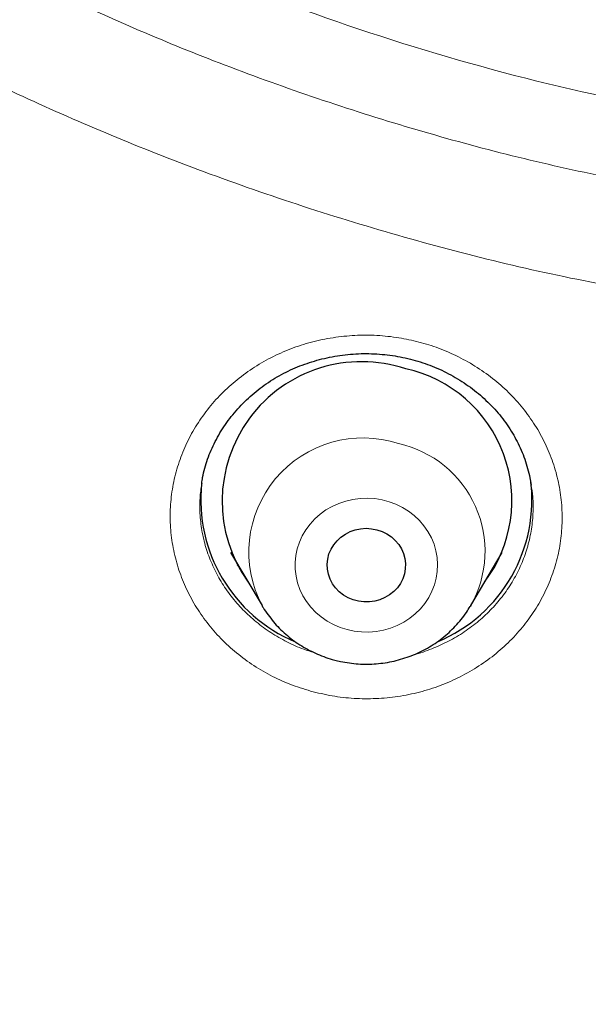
# Model space of a CAD drawing. Header units: millimetres. Extents: x 8 to 971, y 12 to 977.
# Tile 127 of 195: x 332 to 338, y 766 to 777. Entities that reach past the tile are written whole.
import ezdxf

# ---------------------------------------------------------------- set-up
doc = ezdxf.new("R2010")
doc.units = ezdxf.units.MM

msp = doc.modelspace()

# ---------------------------------------------------------------- linework, layer by layer
at = {"color": 7, "linetype": 'Continuous', "lineweight": 30}
for p, q in [((333.882, 771.787), (333.881, 771.779)), ((334.178, 771.078), (334.501, 770.532)), ((336.64, 770.532), (336.962, 771.078)), ((334.269, 770.925), (334.248, 770.946)), ((336.891, 770.942), (336.87, 770.923)), ((336.64, 770.532), (336.635, 770.524))]:
    msp.add_line(p, q, dxfattribs=at)
at = {"color": 252, "linetype": 'Continuous', "lineweight": 0}
for p, q in [((334.267, 770.928), (334.245, 770.95)), ((336.891, 770.943), (336.871, 770.924))]:
    msp.add_line(p, q, dxfattribs=at)
at = {"color": 252, "linetype": 'Continuous', "lineweight": 0, "flags": 128}
msp.add_lwpolyline([(335.373, 770.286), (335.447, 770.271), (335.521, 770.262), (335.596, 770.261), (335.671, 770.267), (335.745, 770.281), (335.817, 770.301), (335.887, 770.328), (335.953, 770.362), (336.015, 770.402), (336.072, 770.448), (336.124, 770.499), (336.17, 770.555), (336.21, 770.615), (336.243, 770.679), (336.268, 770.745), (336.287, 770.813), (336.298, 770.883), (336.301, 770.954), (336.296, 771.024), (336.284, 771.094), (336.264, 771.162), (336.237, 771.228), (336.202, 771.291), (336.161, 771.35), (336.114, 771.405), (336.061, 771.455), (336.003, 771.5), (335.94, 771.539), (335.873, 771.572), (335.803, 771.598), (335.731, 771.617), (335.657, 771.629), (335.582, 771.633), (335.507, 771.631), (335.432, 771.621), (335.359, 771.604), (335.288, 771.58), (335.221, 771.55), (335.156, 771.513), (335.097, 771.47), (335.042, 771.421), (334.993, 771.368), (334.95, 771.31), (334.914, 771.248), (334.884, 771.183), (334.862, 771.115), (334.847, 771.046), (334.84, 770.975), (334.841, 770.905), (334.85, 770.835), (334.866, 770.766), (334.889, 770.698), (334.92, 770.634), (334.958, 770.573), (335.002, 770.516), (335.052, 770.463), (335.108, 770.416), (335.169, 770.374), (335.234, 770.338), (335.302, 770.309), (335.373, 770.286)], dxfattribs=at)
at = {"color": 7, "linetype": 'Continuous', "lineweight": 30, "flags": 128}
msp.add_lwpolyline([(335.679, 771.311), (335.732, 771.293), (335.781, 771.269), (335.827, 771.238), (335.867, 771.201), (335.902, 771.16), (335.93, 771.115), (335.952, 771.066), (335.966, 771.015), (335.972, 770.963), (335.97, 770.91), (335.961, 770.858), (335.944, 770.808), (335.92, 770.76), (335.889, 770.716), (335.851, 770.677), (335.809, 770.643), (335.761, 770.615), (335.71, 770.593), (335.656, 770.578), (335.601, 770.57), (335.545, 770.57), (335.489, 770.577), (335.435, 770.591), (335.384, 770.613), (335.336, 770.64), (335.293, 770.674), (335.255, 770.713), (335.224, 770.756), (335.199, 770.803), (335.181, 770.853), (335.171, 770.905), (335.169, 770.958), (335.174, 771.01), (335.187, 771.062), (335.208, 771.111), (335.236, 771.156), (335.27, 771.198), (335.31, 771.235), (335.355, 771.266), (335.405, 771.291), (335.457, 771.309), (335.512, 771.321), (335.568, 771.325), (335.624, 771.321), (335.679, 771.311)], dxfattribs=at)
at = {"color": 7, "linetype": 'Continuous', "lineweight": 30}
for centre, radius, start, end in [((335.522, 771.604), 1.43, 71.5375, 215.4991), ((335.676, 771.608), 1.386, 323.02, 77.5267), ((335.687, 771.618), 1.581, 292.7856, 7.8488), ((335.455, 771.619), 1.582, 174.0416, 247.154)]:
    msp.add_arc(centre, radius, start, end, dxfattribs=at)
at = {"color": 252, "linetype": 'Continuous', "lineweight": 0}
for centre, radius, start, end in [((335.537, 771.08), 1.172, 71.9276, 207.9693), ((335.656, 771.09), 1.131, 330.4119, 77.5507)]:
    msp.add_arc(centre, radius, start, end, dxfattribs=at)
at = {"color": 7, "linetype": 'Continuous', "lineweight": 30}
for points, knots in [([(340.08, 755.314), (338.877, 755.42), (336.473, 755.633), (332.915, 756.297), (329.422, 757.208), (326.048, 758.376), (322.809, 759.778), (319.723, 761.402), (316.782, 763.249), (314.004, 765.307), (311.407, 767.563), (309.006, 770.004), (306.816, 772.614), (304.851, 775.377), (303.123, 778.277), (301.642, 781.296), (300.418, 784.414), (299.458, 787.613), (298.768, 790.873), (298.352, 794.173), (298.213, 797.494), (298.352, 800.816), (298.768, 804.116), (299.458, 807.376), (300.418, 810.575), (301.642, 813.693), (303.123, 816.712), (304.851, 819.612), (306.816, 822.375), (309.006, 824.985), (311.407, 827.426), (314.004, 829.682), (316.782, 831.74), (319.723, 833.586), (322.809, 835.21), (326.021, 836.602), (329.339, 837.752), (332.744, 838.655), (336.213, 839.303), (339.725, 839.694), (343.26, 839.824), (346.794, 839.694), (350.306, 839.303), (353.775, 838.655), (357.18, 837.752), (360.498, 836.602), (363.71, 835.21), (366.796, 833.586), (369.737, 831.74), (372.515, 829.682), (375.112, 827.426), (377.513, 824.985), (379.703, 822.375), (381.668, 819.612), (383.396, 816.712), (384.877, 813.693), (386.101, 810.575), (387.061, 807.376), (387.751, 804.116), (388.167, 800.816), (388.306, 797.494), (388.167, 794.173), (387.751, 790.873), (387.061, 787.613), (386.101, 784.414), (384.877, 781.296), (383.396, 778.277), (381.668, 775.377), (379.703, 772.614), (377.513, 770.004), (375.112, 767.563), (372.515, 765.307), (369.737, 763.249), (366.796, 761.402), (363.71, 759.778), (360.471, 758.376), (357.097, 757.208), (353.604, 756.297), (350.047, 755.633), (347.642, 755.42), (346.439, 755.314)], [0, 0, 0, 0, 0.013106, 0.026212, 0.039318, 0.052424, 0.065212, 0.078, 0.090788, 0.103576, 0.116364, 0.129151, 0.141939, 0.154727, 0.167515, 0.180303, 0.193091, 0.205879, 0.218667, 0.231454, 0.244242, 0.25703, 0.269818, 0.282606, 0.295394, 0.308182, 0.32097, 0.333758, 0.346545, 0.359333, 0.372121, 0.384909, 0.397697, 0.410485, 0.423273, 0.436061, 0.448848, 0.461636, 0.474424, 0.487212, 0.5, 0.512788, 0.525576, 0.538364, 0.551152, 0.563939, 0.576727, 0.589515, 0.602303, 0.615091, 0.627879, 0.640667, 0.653455, 0.666242, 0.67903, 0.691818, 0.704606, 0.717394, 0.730182, 0.74297, 0.755758, 0.768546, 0.781333, 0.794121, 0.806909, 0.819697, 0.832485, 0.845273, 0.858061, 0.870849, 0.883636, 0.896424, 0.909212, 0.922, 0.934788, 0.947576, 0.960682, 0.973788, 0.986894, 1, 1, 1, 1]), ([(333.882, 771.787), (333.885, 771.807), (333.893, 771.859), (333.914, 771.942), (333.942, 772.035), (333.978, 772.126), (334.02, 772.216), (334.069, 772.303), (334.124, 772.389), (334.184, 772.471), (334.251, 772.55), (334.323, 772.625), (334.399, 772.696), (334.48, 772.762), (334.566, 772.822), (334.654, 772.878), (334.746, 772.927), (334.84, 772.971), (334.938, 773.009), (335.038, 773.042), (335.141, 773.069), (335.247, 773.09), (335.353, 773.106), (335.461, 773.115), (335.57, 773.118), (335.678, 773.114), (335.785, 773.105), (335.891, 773.089), (335.996, 773.068), (336.098, 773.04), (336.198, 773.007), (336.295, 772.968), (336.391, 772.923), (336.483, 772.873), (336.573, 772.817), (336.658, 772.756), (336.74, 772.69), (336.816, 772.62), (336.888, 772.546), (336.954, 772.468), (337.015, 772.386), (337.069, 772.302), (337.117, 772.216), (337.159, 772.127), (337.195, 772.035), (337.225, 771.94), (337.247, 771.851), (337.256, 771.794), (337.26, 771.769)], [0, 0, 0, 0, 0.013762, 0.035851, 0.057738, 0.079583, 0.101658, 0.123886, 0.146234, 0.168663, 0.191129, 0.21358, 0.235966, 0.258241, 0.280375, 0.302343, 0.324136, 0.345732, 0.367401, 0.389192, 0.411092, 0.433083, 0.45514, 0.477232, 0.499322, 0.521372, 0.54335, 0.565234, 0.587005, 0.608647, 0.630211, 0.651912, 0.67376, 0.695737, 0.717817, 0.739967, 0.76216, 0.784358, 0.806525, 0.828639, 0.850681, 0.872649, 0.894413, 0.916268, 0.938342, 0.960608, 0.983031, 1, 1, 1, 1]), ([(334.502, 770.531), (334.505, 770.524), (334.523, 770.492), (334.562, 770.437), (334.617, 770.366), (334.677, 770.3), (334.743, 770.238), (334.813, 770.181), (334.888, 770.129), (334.966, 770.083), (335.048, 770.043), (335.133, 770.008), (335.199, 769.986), (335.237, 769.976), (335.246, 769.974)], [0, 0, 0, 0, 0.023205, 0.117451, 0.211832, 0.306346, 0.40103, 0.495877, 0.590883, 0.686052, 0.781371, 0.876835, 0.972428, 1, 1, 1, 1]), ([(335.246, 769.974), (335.266, 769.969), (335.315, 769.956), (335.396, 769.943), (335.488, 769.933), (335.58, 769.931), (335.672, 769.935), (335.764, 769.945), (335.855, 769.963), (335.944, 769.987), (336.031, 770.017), (336.116, 770.053), (336.197, 770.096), (336.275, 770.144), (336.349, 770.198), (336.419, 770.257), (336.483, 770.321), (336.543, 770.389), (336.594, 770.457), (336.622, 770.503), (336.635, 770.524)], [0, 0, 0, 0, 0.038001, 0.095268, 0.152573, 0.209923, 0.267306, 0.324708, 0.382117, 0.439525, 0.496914, 0.554274, 0.611591, 0.668854, 0.726055, 0.783178, 0.840215, 0.897159, 0.954009, 1, 1, 1, 1])]:
    msp.add_open_spline(points, degree=3, knots=knots, dxfattribs=at)
at = {"color": 252, "linetype": 'Continuous', "lineweight": 0}
for points, knots in [([(339.798, 773.529), (339.084, 773.638), (337.655, 773.856), (335.559, 774.4), (333.572, 775.079), (331.704, 775.889), (329.961, 776.806), (328.299, 777.85), (326.729, 779.012), (325.262, 780.287), (323.905, 781.666), (322.668, 783.141), (321.558, 784.703), (320.581, 786.341), (319.744, 788.047), (319.053, 789.809), (318.51, 791.616), (318.12, 793.458), (317.885, 795.323), (317.807, 797.199), (317.885, 799.076), (318.12, 800.941), (318.51, 802.783), (319.053, 804.59), (319.744, 806.352), (320.581, 808.058), (321.558, 809.696), (322.668, 811.258), (323.905, 812.733), (325.262, 814.112), (326.729, 815.387), (328.299, 816.549), (329.961, 817.593), (331.704, 818.51), (333.519, 819.296), (335.394, 819.946), (337.318, 820.456), (339.278, 820.823), (341.263, 821.043), (343.26, 821.117), (345.257, 821.043), (347.241, 820.823), (349.201, 820.456), (351.125, 819.946), (353, 819.296), (354.815, 818.51), (356.558, 817.593), (358.22, 816.549), (359.79, 815.387), (361.257, 814.112), (362.614, 812.733), (363.851, 811.258), (364.961, 809.696), (365.938, 808.058), (366.775, 806.352), (367.466, 804.59), (368.009, 802.783), (368.399, 800.941), (368.634, 799.076), (368.712, 797.199), (368.634, 795.323), (368.399, 793.458), (368.009, 791.616), (367.466, 789.809), (366.775, 788.047), (365.938, 786.341), (364.961, 784.703), (363.851, 783.141), (362.614, 781.666), (361.257, 780.287), (359.79, 779.012), (358.22, 777.85), (356.558, 776.806), (354.815, 775.889), (352.95, 775.08), (350.968, 774.403), (348.88, 773.86), (347.457, 773.641), (346.745, 773.532)], [0, 0, 0, 0, 0.014209, 0.028417, 0.042626, 0.055696, 0.068766, 0.081836, 0.094907, 0.107977, 0.121047, 0.134117, 0.147187, 0.160257, 0.173327, 0.186398, 0.199468, 0.212538, 0.225608, 0.238678, 0.251748, 0.264818, 0.277889, 0.290959, 0.304029, 0.317099, 0.330169, 0.343239, 0.356309, 0.36938, 0.38245, 0.39552, 0.40859, 0.42166, 0.43473, 0.4478, 0.460871, 0.473941, 0.487011, 0.500081, 0.513151, 0.526221, 0.539292, 0.552362, 0.565432, 0.578502, 0.591572, 0.604642, 0.617712, 0.630783, 0.643853, 0.656923, 0.669993, 0.683063, 0.696133, 0.709203, 0.722274, 0.735344, 0.748414, 0.761484, 0.774554, 0.787624, 0.800694, 0.813765, 0.826835, 0.839905, 0.852975, 0.866045, 0.879115, 0.892186, 0.905256, 0.918326, 0.931396, 0.944466, 0.957536, 0.971691, 0.985845, 1, 1, 1, 1]), ([(346.66, 774.616), (347.327, 774.721), (348.662, 774.93), (350.619, 775.442), (352.485, 776.082), (354.251, 776.847), (355.909, 777.72), (357.49, 778.712), (358.983, 779.818), (360.379, 781.031), (361.669, 782.342), (362.846, 783.745), (363.902, 785.231), (364.831, 786.789), (365.627, 788.411), (366.285, 790.087), (366.801, 791.807), (367.172, 793.559), (367.395, 795.333), (367.47, 797.118), (367.395, 798.903), (367.172, 800.677), (366.801, 802.429), (366.285, 804.148), (365.627, 805.824), (364.831, 807.446), (363.902, 809.005), (362.846, 810.49), (361.669, 811.893), (360.379, 813.205), (358.983, 814.417), (357.49, 815.523), (355.909, 816.515), (354.251, 817.388), (352.524, 818.136), (350.741, 818.754), (348.911, 819.239), (347.047, 819.588), (345.159, 819.798), (343.26, 819.868), (341.36, 819.798), (339.472, 819.588), (337.608, 819.239), (335.778, 818.754), (333.995, 818.136), (332.268, 817.388), (330.61, 816.515), (329.029, 815.523), (327.536, 814.417), (326.14, 813.205), (324.85, 811.893), (323.673, 810.49), (322.617, 809.005), (321.688, 807.446), (320.892, 805.824), (320.234, 804.148), (319.718, 802.429), (319.347, 800.677), (319.124, 798.903), (319.049, 797.118), (319.124, 795.333), (319.347, 793.559), (319.718, 791.807), (320.234, 790.087), (320.892, 788.411), (321.688, 786.789), (322.617, 785.231), (323.673, 783.745), (324.85, 782.342), (326.14, 781.031), (327.536, 779.818), (329.029, 778.712), (330.61, 777.72), (332.268, 776.847), (334.034, 776.082), (335.9, 775.442), (337.858, 774.93), (339.192, 774.721), (339.859, 774.616)], [0, 0, 0, 0, 0.013976, 0.027953, 0.041929, 0.055017, 0.068105, 0.081192, 0.09428, 0.107368, 0.120455, 0.133543, 0.146631, 0.159719, 0.172806, 0.185894, 0.198982, 0.212069, 0.225157, 0.238245, 0.251332, 0.26442, 0.277508, 0.290595, 0.303683, 0.316771, 0.329859, 0.342946, 0.356034, 0.369122, 0.382209, 0.395297, 0.408385, 0.421472, 0.43456, 0.447648, 0.460735, 0.473823, 0.486911, 0.499999, 0.513086, 0.526174, 0.539262, 0.552349, 0.565437, 0.578525, 0.591612, 0.6047, 0.617788, 0.630876, 0.643963, 0.657051, 0.670139, 0.683226, 0.696314, 0.709402, 0.722489, 0.735577, 0.748665, 0.761752, 0.77484, 0.787928, 0.801016, 0.814103, 0.827191, 0.840279, 0.853366, 0.866454, 0.879542, 0.892629, 0.905717, 0.918805, 0.931893, 0.94498, 0.958068, 0.972045, 0.986023, 1, 1, 1, 1]), ([(339.895, 775.418), (339.266, 775.519), (338.009, 775.721), (336.165, 776.207), (334.396, 776.815), (332.712, 777.545), (331.121, 778.382), (329.604, 779.334), (328.172, 780.396), (326.832, 781.559), (325.594, 782.818), (324.465, 784.164), (323.451, 785.589), (322.56, 787.085), (321.796, 788.642), (321.165, 790.25), (320.67, 791.9), (320.314, 793.581), (320.099, 795.283), (320.028, 796.996), (320.099, 798.709), (320.314, 800.411), (320.67, 802.092), (321.165, 803.742), (321.796, 805.35), (322.56, 806.907), (323.451, 808.403), (324.465, 809.828), (325.594, 811.174), (326.832, 812.433), (328.172, 813.596), (329.604, 814.657), (331.121, 815.61), (332.712, 816.447), (334.369, 817.165), (336.081, 817.758), (337.836, 818.224), (339.625, 818.558), (341.437, 818.759), (343.26, 818.827), (345.082, 818.759), (346.894, 818.558), (348.683, 818.224), (350.439, 817.758), (352.15, 817.165), (353.807, 816.447), (355.398, 815.61), (356.915, 814.657), (358.347, 813.596), (359.687, 812.433), (360.925, 811.174), (362.054, 809.828), (363.068, 808.403), (363.959, 806.907), (364.723, 805.35), (365.354, 803.742), (365.849, 802.092), (366.205, 800.411), (366.42, 798.709), (366.491, 796.996), (366.42, 795.283), (366.205, 793.581), (365.849, 791.9), (365.354, 790.25), (364.723, 788.642), (363.959, 787.085), (363.068, 785.589), (362.054, 784.164), (360.925, 782.818), (359.687, 781.559), (358.347, 780.396), (356.915, 779.334), (355.398, 778.382), (353.807, 777.545), (352.12, 776.814), (350.346, 776.205), (348.494, 775.717), (347.231, 775.515), (346.6, 775.415)], [0, 0, 0, 0, 0.013748, 0.027497, 0.041245, 0.05435, 0.067455, 0.080559, 0.093664, 0.106769, 0.119873, 0.132978, 0.146083, 0.159188, 0.172292, 0.185397, 0.198502, 0.211606, 0.224711, 0.237816, 0.250921, 0.264025, 0.27713, 0.290235, 0.30334, 0.316444, 0.329549, 0.342654, 0.355758, 0.368863, 0.381968, 0.395073, 0.408177, 0.421282, 0.434387, 0.447492, 0.460596, 0.473701, 0.486806, 0.49991, 0.513015, 0.52612, 0.539225, 0.552329, 0.565434, 0.578539, 0.591643, 0.604748, 0.617853, 0.630958, 0.644062, 0.657167, 0.670272, 0.683377, 0.696481, 0.709586, 0.722691, 0.735795, 0.7489, 0.762005, 0.77511, 0.788214, 0.801319, 0.814424, 0.827529, 0.840633, 0.853738, 0.866843, 0.879947, 0.893052, 0.906157, 0.919262, 0.932366, 0.945471, 0.958576, 0.972384, 0.986192, 1, 1, 1, 1]), ([(345.541, 776.246), (346.07, 776.308), (347.129, 776.432), (348.694, 776.754), (350.231, 777.175), (351.774, 777.715), (353.312, 778.381), (354.828, 779.179), (356.273, 780.087), (357.638, 781.098), (358.915, 782.207), (360.095, 783.406), (361.171, 784.689), (362.136, 786.047), (362.986, 787.473), (363.713, 788.956), (364.315, 790.488), (364.787, 792.061), (365.126, 793.663), (365.33, 795.285), (365.398, 796.917), (365.33, 798.549), (365.125, 800.171), (364.786, 801.773), (364.314, 803.345), (363.713, 804.878), (362.985, 806.361), (362.135, 807.786), (361.17, 809.144), (360.093, 810.427), (358.914, 811.626), (357.637, 812.735), (356.272, 813.746), (354.827, 814.654), (353.31, 815.452), (351.731, 816.135), (350.101, 816.701), (348.427, 817.144), (346.723, 817.463), (344.996, 817.655), (343.26, 817.719), (341.523, 817.654), (339.796, 817.462), (338.092, 817.144), (336.419, 816.7), (334.788, 816.135), (333.209, 815.451), (331.693, 814.653), (330.248, 813.745), (328.882, 812.734), (327.606, 811.625), (326.426, 810.426), (325.35, 809.143), (324.384, 807.785), (323.535, 806.359), (322.808, 804.876), (322.206, 803.344), (321.734, 801.771), (321.395, 800.169), (321.191, 798.547), (321.123, 796.915), (321.191, 795.283), (321.395, 793.661), (321.735, 792.059), (322.207, 790.487), (322.808, 788.954), (323.536, 787.471), (324.385, 786.046), (325.351, 784.688), (326.427, 783.405), (327.607, 782.206), (328.884, 781.097), (330.249, 780.086), (331.694, 779.178), (333.211, 778.38), (334.748, 777.715), (336.291, 777.174), (337.827, 776.754), (339.391, 776.432), (340.449, 776.308), (340.979, 776.246)], [0, 0, 0, 0, 0.011909, 0.023818, 0.035727, 0.047636, 0.060561, 0.073486, 0.086411, 0.099336, 0.112261, 0.125186, 0.138111, 0.151036, 0.163961, 0.176886, 0.189811, 0.202736, 0.215661, 0.228586, 0.241512, 0.254437, 0.267362, 0.280287, 0.293212, 0.306137, 0.319062, 0.331987, 0.344912, 0.357837, 0.370762, 0.383687, 0.396612, 0.409537, 0.422462, 0.435388, 0.448313, 0.461238, 0.474163, 0.487088, 0.500013, 0.512938, 0.525863, 0.538788, 0.551713, 0.564638, 0.577563, 0.590488, 0.603413, 0.616338, 0.629264, 0.642189, 0.655114, 0.668039, 0.680964, 0.693889, 0.706814, 0.719739, 0.732664, 0.745589, 0.758514, 0.771439, 0.784364, 0.797289, 0.810214, 0.823139, 0.836065, 0.84899, 0.861915, 0.87484, 0.887765, 0.90069, 0.913615, 0.92654, 0.939465, 0.95239, 0.964293, 0.976195, 0.988098, 1, 1, 1, 1]), ([(335.026, 769.648), (334.955, 769.669), (334.811, 769.712), (334.607, 769.803), (334.415, 769.914), (334.237, 770.044), (334.076, 770.192), (333.934, 770.355), (333.813, 770.533), (333.713, 770.722), (333.637, 770.92), (333.586, 771.124), (333.559, 771.333), (333.557, 771.543), (333.582, 771.752), (333.631, 771.956), (333.705, 772.155), (333.802, 772.344), (333.922, 772.522), (334.062, 772.687), (334.222, 772.835), (334.399, 772.966), (334.59, 773.078), (334.794, 773.169), (335.007, 773.238), (335.228, 773.284), (335.453, 773.307), (335.679, 773.307), (335.899, 773.283), (336.111, 773.239), (336.316, 773.174), (336.516, 773.087), (336.71, 772.977), (336.889, 772.848), (337.051, 772.701), (337.194, 772.538), (337.317, 772.362), (337.418, 772.173), (337.496, 771.976), (337.549, 771.772), (337.577, 771.563), (337.58, 771.353), (337.558, 771.144), (337.51, 770.939), (337.437, 770.74), (337.342, 770.55), (337.223, 770.372), (337.084, 770.206), (336.926, 770.057), (336.75, 769.925), (336.559, 769.812), (336.356, 769.719), (336.143, 769.649), (335.923, 769.601), (335.698, 769.576), (335.472, 769.576), (335.246, 769.597), (335.1, 769.631), (335.026, 769.648)], [0, 0, 0, 0, 0.01784, 0.035736, 0.053576, 0.071438, 0.089358, 0.107221, 0.12509, 0.143018, 0.160886, 0.178767, 0.196704, 0.214585, 0.232475, 0.250423, 0.268314, 0.28621, 0.304163, 0.322058, 0.339951, 0.357901, 0.375795, 0.39368, 0.411622, 0.429506, 0.44738, 0.46531, 0.483184, 0.499919, 0.516654, 0.53452, 0.552443, 0.57031, 0.588177, 0.606099, 0.623965, 0.641838, 0.659768, 0.67764, 0.695524, 0.713465, 0.73135, 0.749243, 0.767192, 0.785085, 0.802981, 0.820933, 0.838829, 0.856721, 0.874669, 0.89256, 0.910441, 0.92838, 0.946261, 0.964155, 0.982106, 1, 1, 1, 1]), ([(333.881, 771.779), (333.875, 771.731), (333.86, 771.624), (333.863, 771.457), (333.885, 771.28), (333.929, 771.106), (333.994, 770.938), (334.078, 770.778), (334.181, 770.627), (334.303, 770.488), (334.439, 770.363), (334.59, 770.252), (334.754, 770.159), (334.902, 770.091), (334.998, 770.062), (335.033, 770.051)], [0, 0, 0, 0, 0.066047, 0.146739, 0.22769, 0.308388, 0.389017, 0.469907, 0.550543, 0.631131, 0.711978, 0.792568, 0.873049, 0.953783, 1, 1, 1, 1]), ([(336.059, 770.03), (336.059, 770.03), (336.122, 770.043), (336.241, 770.088), (336.414, 770.164), (336.576, 770.26), (336.725, 770.372), (336.86, 770.499), (336.978, 770.639), (337.079, 770.791), (337.161, 770.952), (337.222, 771.121), (337.263, 771.295), (337.282, 771.472), (337.282, 771.631), (337.266, 771.729), (337.26, 771.769)], [0, 0, 0, 0, 0.000031, 0.078793, 0.157615, 0.236688, 0.315509, 0.394362, 0.473468, 0.55232, 0.631173, 0.710273, 0.789127, 0.867946, 0.947016, 1, 1, 1, 1])]:
    msp.add_open_spline(points, degree=3, knots=knots, dxfattribs=at)

doc.saveas('drawing.dxf')
